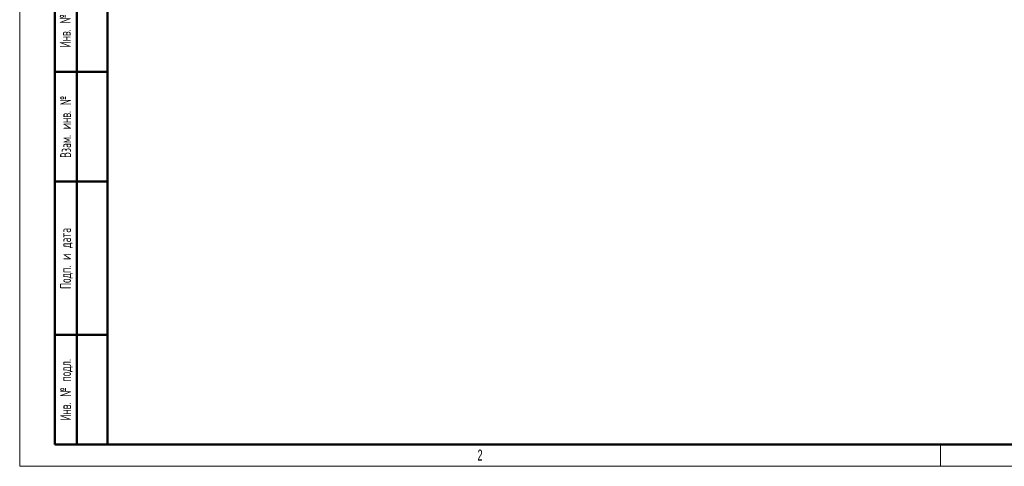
# Model space of a CAD drawing. Header units: millimetres. Extents: x 0 to 420, y 0 to 297.
# Tile 1 of 7: x 0 to 225, y 0 to 102. Entities that reach past the tile are written whole.
import ezdxf

# ---------------------------------------------------------------- set-up
doc = ezdxf.new("R2010")
doc.units = ezdxf.units.MM
doc.layers.add('ОСНОВНОЙ', color=7, linetype='Continuous', lineweight=25)
doc.styles.add('SLDTEXTSTYLE0', font='TXT', dxfattribs={"width": 0.605, "bigfont": 'bigfont'})
doc.styles.add('SLDTEXTSTYLE1', font='TXT', dxfattribs={"width": 0.605})

msp = doc.modelspace()

# ---------------------------------------------------------------- linework, layer by layer
at = {"color": 7, "linetype": 'Continuous', "lineweight": 18}
for p, q in [((0, 297), (0, 0)), ((0, 0), (420, 0))]:
    msp.add_line(p, q, dxfattribs=at)
at = {"color": 7, "linetype": 'Continuous', "lineweight": 50}
for p, q in [((20, 292), (20, 5)), ((20, 292), (20, 5)), ((8, 5), (8, 150)), ((13, 5), (13, 150)), ((20, 90), (8, 90)), ((20, 65), (8, 65)), ((8, 30), (20, 30)), ((8, 5), (20, 5)), ((20, 5), (415, 5))]:
    msp.add_line(p, q, dxfattribs=at)
at = {"layer": 'ОСНОВНОЙ', "linetype": 'Continuous', "lineweight": 18}
for p, q in [((20, 5), (20, 292)), ((415, 5), (20, 5)), ((210, 5), (210, 0)), ((217.5, 5), (217.5, 5))]:
    msp.add_line(p, q, dxfattribs=at)

# ---------------------------------------------------------------- texts
at = {"color": 7, "linetype": 'Continuous', "lineweight": 0, "char_height": 2.5, "attachment_point": 2, "rotation": 90, "style": 'SLDTEXTSTYLE0'}
for s, insert in [('Инв. № дубл.', (9.13, 102.41)), ('Взам. инв. №', (9.22, 77.43)), ('Подп. и дата', (9.22, 47.41)), ('Инв. № подл.', (9.22, 17.44))]:
    msp.add_mtext(s, dxfattribs=dict(at, insert=insert))
at = {"layer": 'ОСНОВНОЙ', "insert": (104.98, 3.82), "char_height": 2.5, "attachment_point": 2, "style": 'SLDTEXTSTYLE1'}
msp.add_mtext('2', dxfattribs=at)

doc.saveas('drawing.dxf')
